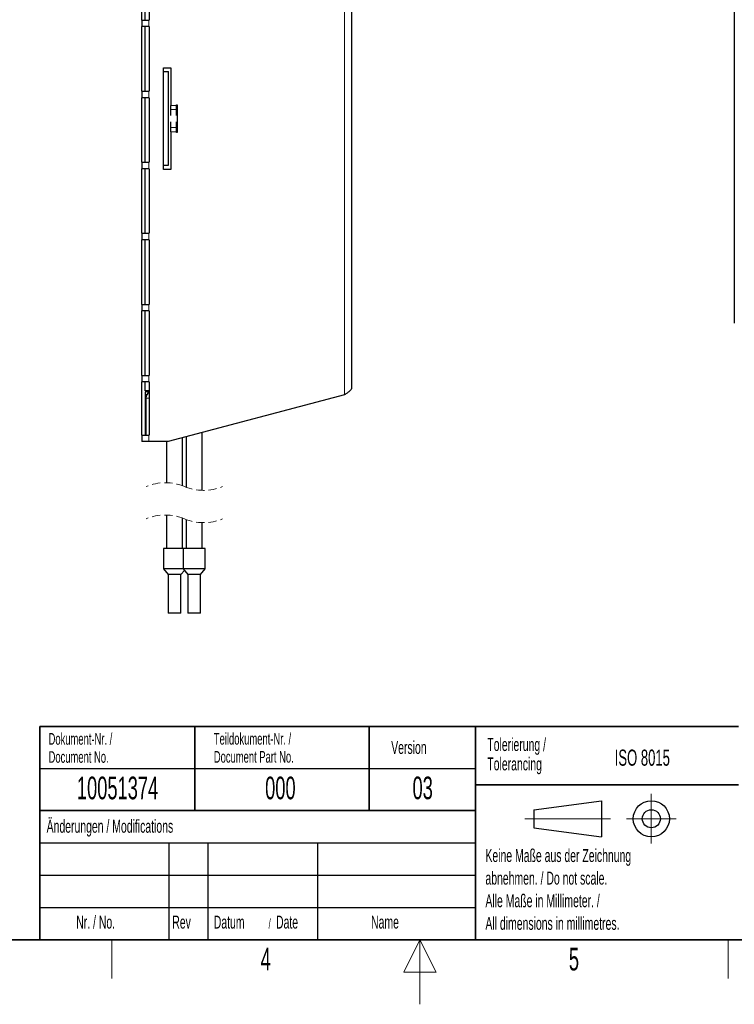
# Model space of a CAD drawing. Header units: millimetres. Extents: x 5 to 418, y 2 to 292.
# Tile 4 of 12: x 155 to 266, y 2 to 154. Entities that reach past the tile are written whole.
import ezdxf

# ---------------------------------------------------------------- set-up
doc = ezdxf.new("R2010")
doc.units = ezdxf.units.MM
doc.linetypes.add('HIDDEN', pattern=[1.905, 1.27, -0.635])
doc.layers.add('SLD-0', color=7, linetype='Continuous')
doc.styles.add('SLDTEXTSTYLE0', font='TXT', dxfattribs={"width": 0.605})

msp = doc.modelspace()

# ---------------------------------------------------------------- linework, layer by layer
at = {"color": 7, "linetype": 'Continuous', "lineweight": 18}
for p, q in [((205.3093, 244.3593), (205.3093, 96.3593)), ((175.009, 154.3593), (175.009, 153.3593)), ((175.009, 143.3593), (175.009, 142.3593)), ((179.2843, 141.1409), (178.4093, 141.1409)), ((179.2843, 140.5024), (178.4093, 140.5024)), ((179.2843, 137.7162), (178.4093, 137.7162)), ((179.2843, 137.0777), (178.4093, 137.0777)), ((175.009, 132.3593), (175.009, 131.3593)), ((175.009, 121.3593), (175.009, 120.3593)), ((175.009, 110.3593), (175.009, 109.3593)), ((175.009, 99.3593), (175.009, 98.3593)), ((174.5881, 96.1093), (174.509, 96.1093)), ((175.0343, 95.8593), (174.5593, 95.8593)), ((175.009, 90.1093), (175.009, 89.1093))]:
    msp.add_line(p, q, dxfattribs=at)
at = {"color": 7, "linetype": 'Continuous', "lineweight": 25}
for p, q in [((206.4093, 243.2593), (206.4093, 97.4593)), ((265.6937, 203.4226), (265.6937, 107.4627)), ((173.909, 154.3593), (173.909, 164.3593)), ((174.409, 154.3593), (174.409, 164.3593)), ((175.0343, 164.3593), (175.0343, 154.3593)), ((173.909, 154.3593), (173.909, 153.3593)), ((173.909, 154.3593), (175.009, 154.3593)), ((175.0343, 154.3593), (175.009, 154.3593)), ((175.009, 153.3593), (173.909, 153.3593)), ((173.909, 143.3593), (173.909, 153.3593)), ((174.409, 143.3593), (174.409, 153.3593)), ((175.009, 153.3593), (175.0343, 153.3593)), ((175.0343, 153.3593), (175.0343, 143.3593)), ((177.2593, 146.9843), (178.4093, 146.9843)), ((177.2593, 146.4093), (177.2593, 146.9843)), ((177.2593, 146.4093), (178.0593, 146.4093)), ((177.2593, 131.9093), (177.2593, 146.4093)), ((178.0593, 131.9093), (178.0593, 146.4093)), ((178.4093, 146.9843), (178.4093, 141.1409)), ((173.909, 143.3593), (173.909, 142.3593)), ((173.909, 143.3593), (175.009, 143.3593)), ((175.0343, 143.3593), (175.009, 143.3593)), ((175.009, 142.3593), (173.909, 142.3593)), ((173.909, 132.3593), (173.909, 142.3593)), ((174.409, 132.3593), (174.409, 142.3593)), ((175.009, 142.3593), (175.0343, 142.3593)), ((175.0343, 142.3593), (175.0343, 132.3593)), ((178.4093, 140.5024), (178.4093, 141.1409)), ((178.4093, 139.5967), (178.4093, 140.5024)), ((179.2843, 141.2343), (179.4093, 141.2343)), ((179.2843, 141.1409), (179.2843, 141.2343)), ((179.2843, 140.5024), (179.2843, 141.1409)), ((179.2843, 139.5967), (179.2843, 140.5024)), ((179.4093, 141.2343), (179.4093, 136.9843)), ((178.4093, 137.7162), (178.4093, 138.622)), ((178.4093, 137.0777), (178.4093, 137.7162)), ((179.2843, 137.7162), (179.2843, 138.622)), ((179.2843, 137.0777), (179.2843, 137.7162)), ((178.4093, 137.0777), (178.4093, 131.2343)), ((179.2843, 136.9843), (179.2843, 137.0777)), ((179.4093, 136.9843), (179.2843, 136.9843)), ((173.909, 132.3593), (173.909, 131.3593)), ((173.909, 132.3593), (175.009, 132.3593)), ((175.009, 131.3593), (173.909, 131.3593)), ((173.909, 121.3593), (173.909, 131.3593)), ((174.409, 121.3593), (174.409, 131.3593)), ((175.0343, 132.3593), (175.009, 132.3593)), ((175.009, 131.3593), (175.0343, 131.3593)), ((175.0343, 131.3593), (175.0343, 121.3593)), ((177.2593, 131.9093), (178.0593, 131.9093)), ((177.2593, 131.2343), (177.2593, 131.9093)), ((178.4093, 131.2343), (177.2593, 131.2343)), ((173.909, 121.3593), (173.909, 120.3593)), ((173.909, 121.3593), (175.009, 121.3593)), ((175.0343, 121.3593), (175.009, 121.3593)), ((175.009, 120.3593), (173.909, 120.3593)), ((173.909, 110.3593), (173.909, 120.3593)), ((174.409, 110.3593), (174.409, 120.3593)), ((175.009, 120.3593), (175.0343, 120.3593)), ((175.0343, 120.3593), (175.0343, 110.3593)), ((173.909, 110.3593), (173.909, 109.3593)), ((173.909, 110.3593), (175.009, 110.3593)), ((175.0343, 110.3593), (175.009, 110.3593)), ((175.009, 109.3593), (173.909, 109.3593)), ((173.909, 99.3593), (173.909, 109.3593)), ((174.409, 99.3593), (174.409, 109.3593)), ((175.009, 109.3593), (175.0343, 109.3593)), ((175.0343, 109.3593), (175.0343, 99.3593)), ((173.909, 99.3593), (173.909, 98.3593)), ((173.909, 99.3593), (175.009, 99.3593)), ((175.0343, 99.3593), (175.009, 99.3593)), ((175.009, 98.3593), (173.909, 98.3593)), ((173.909, 90.1093), (173.909, 98.3593)), ((174.409, 96.9593), (174.409, 98.3593)), ((175.009, 98.3593), (175.0343, 98.3593)), ((175.0343, 98.3593), (175.0343, 90.1093)), ((175.0343, 96.9593), (174.409, 96.9593)), ((174.5089, 96.9593), (174.5089, 96.8043)), ((175.0089, 96.8043), (174.5089, 96.8043)), ((174.509, 90.1093), (174.509, 96.8043)), ((174.6795, 96.3593), (174.509, 96.3593)), ((175.0089, 96.9593), (175.0089, 96.8043)), ((205.3093, 96.3593), (178.0093, 89.1093)), ((174.5593, 95.8593), (174.5593, 90.1093)), ((174.5593, 92.5968), (174.509, 92.5968)), ((173.909, 90.1093), (173.909, 89.1093)), ((173.909, 90.1093), (175.009, 90.1093)), ((174.509, 91.1218), (174.5593, 91.1218)), ((175.0343, 90.1093), (175.009, 90.1093)), ((183.2468, 81.5688), (183.2468, 90.5002)), ((175.009, 89.1093), (173.909, 89.1093)), ((178.0093, 89.1093), (175.009, 89.1093)), ((177.7593, 89.1093), (177.7593, 82.7465)), ((180.2093, 82.273), (180.2093, 89.6936)), ((180.7968, 89.8496), (180.7968, 82.0423)), ((177.7593, 77.7465), (177.7593, 72.564)), ((180.2093, 72.564), (180.2093, 77.273)), ((180.7968, 77.0423), (180.7968, 72.564)), ((183.2468, 72.564), (183.2468, 76.5688)), ((177.2843, 72.564), (177.2843, 69.3982)), ((178.9843, 72.564), (177.2843, 72.564)), ((180.3218, 72.564), (178.9843, 72.564)), ((180.3218, 72.564), (180.3218, 69.3982)), ((183.7218, 72.564), (180.3218, 72.564)), ((183.7218, 69.3982), (183.7218, 72.564)), ((177.2843, 69.3982), (177.9843, 68.564)), ((178.9843, 69.3982), (177.2843, 69.3982)), ((180.3218, 69.3982), (178.9843, 69.3982)), ((179.9843, 68.564), (180.5031, 69.1822)), ((180.3218, 69.3982), (181.0218, 68.564)), ((183.7218, 69.3982), (180.3218, 69.3982)), ((183.0218, 68.564), (183.7218, 69.3982)), ((177.9843, 68.564), (177.9843, 62.564)), ((178.9843, 68.564), (177.9843, 68.564)), ((179.9843, 68.564), (178.9843, 68.564)), ((179.9843, 62.564), (179.9843, 68.564)), ((181.0218, 68.564), (181.0218, 62.564)), ((183.0218, 68.564), (181.0218, 68.564)), ((183.0218, 62.564), (183.0218, 68.564)), ((178.9843, 62.564), (177.9843, 62.564)), ((179.9843, 62.564), (178.9843, 62.564)), ((183.0218, 62.564), (181.0218, 62.564))]:
    msp.add_line(p, q, dxfattribs=at)
at = {"color": 7, "linetype": 'Continuous', "lineweight": 25, "flags": 128}
msp.add_lwpolyline([(174.509, 95.4316), (174.52, 95.4148), (174.5593, 95.3593)], dxfattribs=at)
at = {"color": 7, "linetype": 'Continuous', "lineweight": 25}
msp.add_arc((175.6593, 95.8593), 1.1, 124.623704, 179.999867, dxfattribs=at)
at = {"color": 7, "linetype": 'HIDDEN', "lineweight": 18}
for centre, start, end in [((177.5437, 75.0551), 67.380135, 112.619865), ((183.4625, 89.2601), 247.380135, 292.619865), ((177.5437, 70.0551), 67.380135, 112.619865), ((183.4625, 84.2601), 247.380135, 292.619865)]:
    msp.add_arc(centre, 7.6944, start, end, dxfattribs=at)
at = {"color": 7, "linetype": 'Continuous', "lineweight": 25}
msp.add_open_spline([(206.4093, 97.4593), (206.3881, 97.3619), (206.3398, 97.1404), (206.0549, 96.8705), (205.7079, 96.6118), (205.4433, 96.4442), (205.3093, 96.3593)], degree=3, knots=[0, 0, 0, 0, 0.18281022, 0.41577527, 0.70430233, 1, 1, 1, 1], dxfattribs=at)
at = {"layer": 'SLD-0', "lineweight": 35}
for p, q in [((158.1167, 45), (225.6167, 45)), ((158.1167, 45), (158.1167, 32)), ((182.1167, 45), (182.1167, 32)), ((209.1167, 45), (209.1167, 32)), ((225.6167, 45), (225.6167, 32)), ((225.6167, 45), (266.3305, 45)), ((225.6167, 45), (225.6167, 36)), ((225.6167, 36), (266.3305, 36)), ((225.6167, 36), (225.6167, 12)), ((158.1167, 32), (158.1167, 12)), ((158.1167, 32), (225.6167, 32)), ((225.6167, 32), (225.6167, 12)), ((26, 12), (408, 12)), ((158.1167, 12), (225.6167, 12)), ((225.6167, 12), (266.3305, 12))]:
    msp.add_line(p, q, dxfattribs=at)
at = {"layer": 'SLD-0'}
for p, q in [((158.1167, 38.5), (225.6167, 38.5)), ((158.1167, 27), (225.6167, 27)), ((178.1167, 27), (178.1167, 12)), ((184.1167, 27), (184.1167, 12)), ((201.1167, 27), (201.1167, 12)), ((158.1167, 22), (225.6167, 22)), ((158.1167, 17), (225.6167, 17))]:
    msp.add_line(p, q, dxfattribs=at)
at = {"layer": 'SLD-0', "lineweight": 18}
for p, q in [((252.8396, 34.5746), (252.8396, 26.8746)), ((233.2396, 30.7246), (246.5396, 30.7246)), ((248.9896, 30.7246), (256.6896, 30.7246)), ((169.25, 6), (169.25, 12)), ((217, 12), (214.5, 7)), ((217, 2), (217, 12)), ((219.5, 7), (217, 12)), ((264.75, 6), (264.75, 12)), ((214.5, 7), (219.5, 7))]:
    msp.add_line(p, q, dxfattribs=at)
at = {"layer": 'SLD-0', "lineweight": 25}
for p, q in [((234.6396, 32.1246), (245.1396, 33.5246)), ((234.6396, 32.1246), (234.6396, 29.3246)), ((245.1396, 33.5246), (245.1396, 27.9246)), ((158.1167, 32), (225.6167, 32)), ((234.6396, 29.3246), (245.1396, 27.9246))]:
    msp.add_line(p, q, dxfattribs=at)
for radius in [2.8, 1.4]:
    msp.add_circle((252.8396, 30.7246), radius, dxfattribs=at)

# ---------------------------------------------------------------- texts
at = {"layer": 'SLD-0', "style": 'SLDTEXTSTYLE0'}
for s, insert, char_height, attachment_point in [('Dokument-Nr. /', (159.4707, 43.9891), 1.8, 1), ('Teildokument-Nr. /', (185.0721, 44.0073), 1.8, 1), ('Version', (212.5452, 42.7601), 2, 1), ('Tolerierung /', (227.4391, 43.2172), 2, 1), ('Document No.', (159.4707, 41.1891), 1.8, 1), ('Document Part No.', (185.0721, 41.2073), 1.8, 1), ('ISO 8015', (247.1716, 41.4342), 2.5, 1), ('Tolerancing', (227.4391, 40.2172), 2, 1), ('10051374', (170.1557, 37.243), 3.5, 2), ('000', (195.3767, 37.243), 3.5, 2), ('03', (217.4237, 37.2527), 3.5, 2), ('Änderungen / Modifications', (159.1698, 30.5619), 2, 1), ('Keine Maße aus der Zeichnung', (227.1404, 26.0307), 2, 1), ('abnehmen. / Do not scale.', (227.1404, 22.5307), 2, 1), ('Alle Maße in Millimeter. /', (227.1404, 19.0307), 2, 1), ('Nr. / No.', (163.7532, 15.7244), 2, 1), ('Rev', (178.6351, 15.7244), 2, 1), ('Datum', (185.0629, 15.7244), 2, 1), ('/', (193.5459, 15.2243), 1.5, 1), ('Date', (194.7022, 15.7244), 2, 1), ('Name', (209.4275, 15.729), 2, 1), ('All dimensions in millimetres.', (227.1404, 15.5307), 2, 1), ('4', (193.1027, 10.743), 3.5, 2), ('5', (240.8527, 10.743), 3.5, 2)]:
    msp.add_mtext(s, dxfattribs=dict(at, insert=insert, char_height=char_height, attachment_point=attachment_point))

doc.saveas('drawing.dxf')
